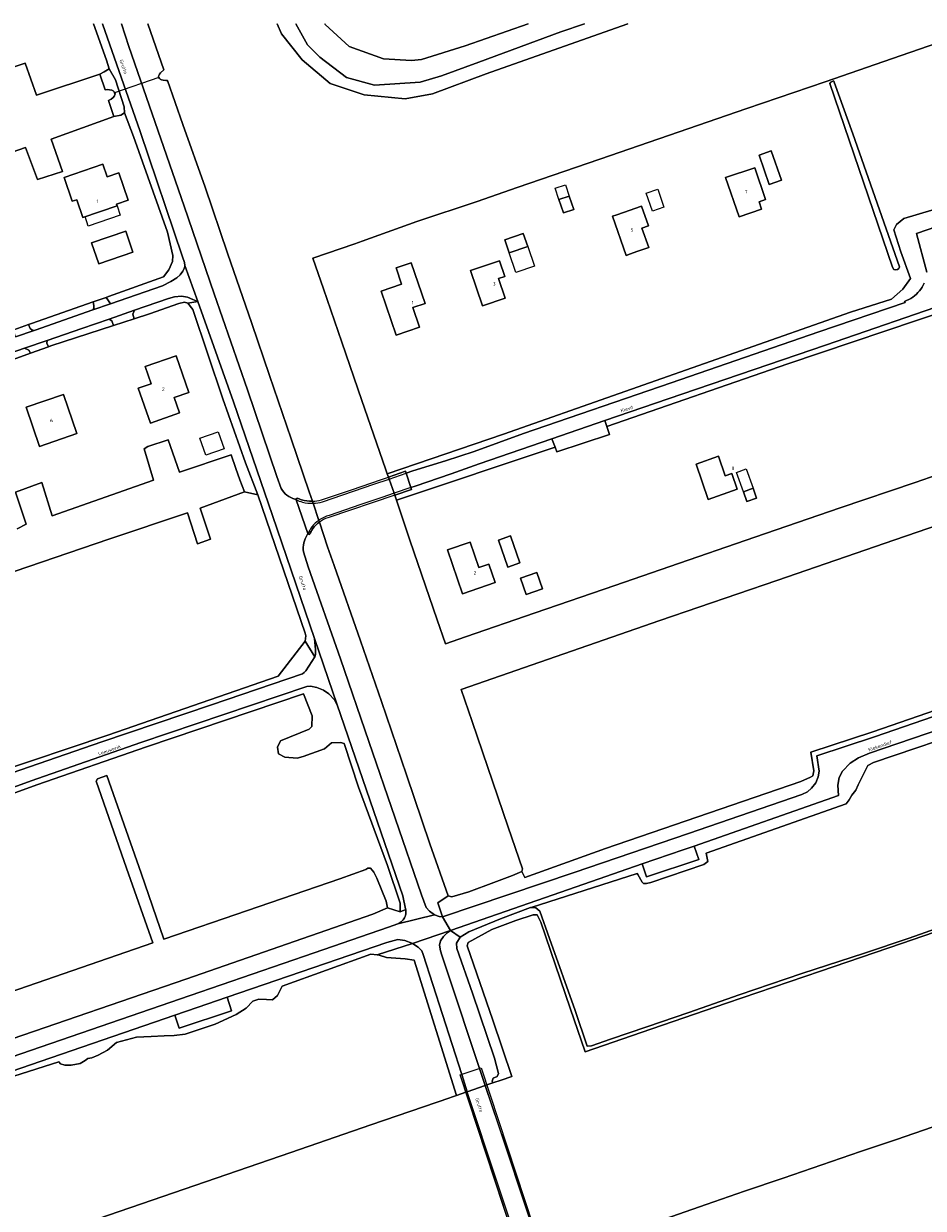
# Model space of a CAD drawing. Header units: metres. Extents: x 264570 to 266133, y 576109 to 577454.
# Tile 117 of 128: x 265338 to 265599, y 577110 to 577454. Entities that reach past the tile are written whole.
import ezdxf
from ezdxf.enums import TextEntityAlignment as Align

# ---------------------------------------------------------------- set-up
doc = ezdxf.new("R2010")
doc.units = ezdxf.units.M
for name, color, linetype, lineweight in [('B-BH-OG-BEBOUWING-G', 252, 'Continuous', 15), ('B-BH-OG-BEBOUWING-T50', 252, 'Continuous', 15), ('B-WE-OG-TOPOGRAFIE-G', 252, 'Continuous', 15)]:
    doc.layers.add(name, color=color, linetype=linetype, lineweight=lineweight)
doc.styles.add('NLCS-ISO-M200-T50', font='NLCS-ISO.ttf', dxfattribs={"height": 1})

msp = doc.modelspace()

# ---------------------------------------------------------------- linework, layer by layer
at = {"layer": 'B-BH-OG-BEBOUWING-G'}
for points in [[(265557.88, 577408.57), (265554.34, 577407.33), (265551.38, 577415.77), (265554.91, 577417.01), (265557.88, 577408.57)], [(265361, 577413.17), (265362.27, 577409.5), (265365.6, 577410.65), (265368.34, 577402.73), (265364.95, 577401.56), (265364.95, 577401.56), (265365.11, 577401.14), (265365.11, 577401.14), (265355.19, 577397.74), (265353.4, 577402.85), (265352.12, 577402.43), (265349.75, 577409.28), (265349.75, 577409.28), (265361, 577413.17)], [(265551.43, 577402.26), (265552.14, 577400.17), (265545.6, 577397.95), (265541.7, 577409.29), (265550.13, 577412.15), (265553.31, 577402.9), (265551.43, 577402.26)], [(265494.64, 577399.02), (265493.32, 577402.93), (265496.29, 577403.93), (265497.61, 577400.03), (265494.64, 577399.02)], [(265512.81, 577386.72), (265508.89, 577398.09), (265510.15, 577398.52), (265512.04, 577399.18), (265517.32, 577401), (265519.29, 577395.3), (265517.42, 577394.65), (265519.37, 577388.99), (265515.97, 577387.81), (265514.09, 577387.16), (265512.81, 577386.72)], [(265357.72, 577390.33), (265367.66, 577393.75), (265369.74, 577387.7), (265369.74, 577387.7), (265359.81, 577384.29), (265359.81, 577384.29), (265357.72, 577390.33)], [(265478.91, 577387.44), (265477.62, 577391.23), (265482.96, 577393.06), (265484.26, 577389.27), (265478.91, 577387.44)], [(265475.75, 577380.01), (265477.68, 577374.34), (265471.13, 577372.11), (265467.66, 577382.3), (265476.06, 577385.16), (265477.6, 577380.64), (265475.75, 577380.01)], [(265441.74, 577376.33), (265447.67, 577378.37), (265446.06, 577383.07), (265450.46, 577384.58), (265454.51, 577372.8), (265450.94, 577371.59), (265452.89, 577365.91), (265446.14, 577363.58), (265441.74, 577376.33)], [(265381.73, 577345.51), (265383.27, 577341.05), (265383.27, 577341.05), (265374.79, 577338.1), (265371.28, 577348.22), (265375, 577349.5), (265373.3, 577354.49), (265373.3, 577354.49), (265382.27, 577357.58), (265382.27, 577357.58), (265385.95, 577346.97), (265381.73, 577345.51)], [(265342.6, 577331.3), (265338.72, 577342.66), (265349.59, 577346.4), (265353.48, 577335.04), (265353.48, 577335.04), (265342.6, 577331.3)], [(265545.05, 577318.94), (265536.59, 577315.93), (265533.1, 577326.14), (265539.59, 577328.44), (265541.53, 577322.78), (265543.45, 577323.44), (265545.05, 577318.94)], [(265546.84, 577318.16), (265549.68, 577319.17), (265550.69, 577316.34), (265547.85, 577315.33), (265546.84, 577318.16)], [(265474.79, 577291.8), (265465.39, 577288.57), (265461.04, 577301.31), (265467.57, 577303.55), (265470.09, 577296.18), (265472.96, 577297.16), (265474.79, 577291.8)], [(265479.31, 577305.36), (265482.02, 577297.54), (265478.52, 577296.33), (265475.81, 577304.14), (265479.31, 577305.36)], [(265483.85, 577288.37), (265482.2, 577293.07), (265486.94, 577294.73), (265488.59, 577290.03), (265483.85, 577288.37)]]:
    msp.add_lwpolyline(points, close=True, dxfattribs=at)
at = {"layer": 'B-WE-OG-TOPOGRAFIE-G'}
for points in [[(265358.28, 577453.93), (265362.03, 577443.34), (265362.85, 577440.81), (265361.34, 577440.01), (265360.12, 577439.33), (265341.73, 577433.23), (265338.45, 577442.52), (265330.85, 577439.92)], [(265360.91, 577453.93), (265371.78, 577422.64), (265384.15, 577386.28), (265384.65, 577384.68), (265384.74, 577383.78), (265384.77, 577383.54), (265384.61, 577382.93), (265384.18, 577382.13), (265383.4, 577381.06), (265382.42, 577380.26), (265380.7, 577379.17), (265378.34, 577377.94), (265363.21, 577372.69), (265362.46, 577373.85), (265361.95, 577374.54), (265362.64, 577374.78), (265378.58, 577380.55), (265380.14, 577382.54), (265381.25, 577384.97), (265381.29, 577386.72), (265379.78, 577393.43), (265369.88, 577421.16), (265367.28, 577428.07), (265367.18, 577429.81), (265364.62, 577437.69), (265362.85, 577440.81), (265362.03, 577443.34), (265358.28, 577453.93)], [(265412.77, 577319.11), (265411.47, 577322.62), (265402.92, 577347.72), (265393.34, 577375.54), (265384.56, 577401.02), (265368.58, 577447.31), (265366.4, 577453.93)], [(265366.4, 577453.93), (265368.58, 577447.31), (265384.56, 577401.02), (265393.34, 577375.54), (265402.92, 577347.72), (265411.47, 577322.62), (265412.77, 577319.11)], [(265658.96, 577327.59), (265590.78, 577304.19), (265556.55, 577292.47), (265522.64, 577280.84), (265487.77, 577268.76), (265464.93, 577260.79), (265468.17, 577251.54), (265478.63, 577220.85), (265482.76, 577208.79), (265482.58, 577208.04), (265479.9, 577206.91), (265474.43, 577204.79), (265467.14, 577202.16), (265462.23, 577200.72), (265461.15, 577200.97), (265455.91, 577216.08), (265449.09, 577236.1), (265441.82, 577257.36), (265435.75, 577274.9), (265428.14, 577296.82), (265426.21, 577302.2), (265423.82, 577309.37), (265423.65, 577309.87), (265421.99, 577314.81), (265421.8, 577315.39), (265420.89, 577318.12), (265415.65, 577333.53), (265409.31, 577351.86), (265404.2, 577366.92), (265397.18, 577387.35), (265390.69, 577406.48), (265384.2, 577424.69), (265379.77, 577437.48), (265379.29, 577437.47), (265378.54, 577437.52), (265378, 577437.64), (265377.64, 577437.84), (265377.43, 577438.05), (265377.23, 577438.33), (265377.19, 577438.43), (265377.17, 577438.63), (265377.21, 577438.91), (265377.39, 577439.28), (265377.72, 577439.68), (265378.71, 577440.53), (265374.07, 577453.93)], [(265374.07, 577453.93), (265378.71, 577440.53), (265377.72, 577439.68), (265377.39, 577439.28), (265377.21, 577438.91), (265377.17, 577438.63), (265377.19, 577438.43), (265377.23, 577438.33), (265377.43, 577438.05), (265377.64, 577437.84), (265378, 577437.64), (265378.54, 577437.52), (265379.29, 577437.47), (265379.77, 577437.48), (265384.2, 577424.69), (265390.69, 577406.48), (265397.18, 577387.35), (265404.2, 577366.92), (265409.31, 577351.86), (265415.65, 577333.53), (265420.89, 577318.12), (265421.8, 577315.39)], [(265378.71, 577440.53), (265374.07, 577453.93)], [(265513.3, 577453.93), (265506.47, 577451.51), (265472.19, 577439.38), (265456.66, 577433.56), (265448.69, 577432.12), (265436.8, 577433.33), (265426.95, 577436.62), (265418.78, 577443.41), (265412.87, 577450.97), (265411.62, 577453.93)], [(265411.62, 577453.93), (265412.87, 577450.97), (265418.78, 577443.41), (265426.95, 577436.62), (265436.8, 577433.33), (265448.69, 577432.12), (265456.66, 577433.56), (265472.19, 577439.38), (265506.47, 577451.51), (265513.3, 577453.93)], [(265417, 577453.93), (265420.37, 577447.84), (265423.97, 577444.19), (265431.71, 577438.31), (265439.84, 577436.09), (265453.1, 577436.97), (265459.23, 577438.8), (265470.04, 577442.76), (265493.86, 577451.54), (265500.74, 577453.93)], [(265420.37, 577447.84), (265417, 577453.93)], [(265450.59, 577443.23), (265442.45, 577443.69), (265432.46, 577447.33), (265425.5, 577453.68), (265425.37, 577453.93)], [(265425.37, 577453.93), (265425.5, 577453.68), (265432.46, 577447.33)], [(265484.41, 577453.93), (265466.13, 577447.55), (265453.46, 577443.54), (265450.59, 577443.23)], [(265466.13, 577447.55), (265484.41, 577453.93)], [(265619.4, 577453.93), (265615.82, 577452.69), (265587.61, 577442.98), (265570.54, 577437.09), (265547.88, 577429.32), (265522.32, 577420.57), (265505.24, 577414.64), (265481.19, 577406.45), (265469.58, 577402.32)], [(265500.74, 577453.93), (265493.86, 577451.54), (265470.04, 577442.76)], [(265615.82, 577452.69), (265587.61, 577442.98), (265570.54, 577437.09), (265547.88, 577429.32), (265522.32, 577420.57), (265505.24, 577414.64), (265481.19, 577406.45), (265469.58, 577402.32), (265452.06, 577396.52), (265436.19, 577390.86), (265434.07, 577390.1), (265421.96, 577385.95), (265425.03, 577377.03), (265430.38, 577361.56), (265436.15, 577344.66), (265442.98, 577324.8), (265443.48, 577323.41), (265443.84, 577322.39), (265444.03, 577321.84), (265445.5, 577317.72), (265445.68, 577317.19), (265445.91, 577316.56), (265446.2, 577315.69), (265450.06, 577304.14), (265457.95, 577280.97), (265460.37, 577274.1), (265466.24, 577276.05), (265486.43, 577283), (265509.56, 577290.99), (265525.53, 577296.44), (265550.15, 577304.95), (265574.9, 577313.47), (265596.67, 577320.85), (265621.19, 577329.34)], [(265618.73, 577404.96), (265593.4, 577397.39), (265591.32, 577395.67), (265590.53, 577394.09), (265592.5, 577387.78), (265595.3, 577379.98), (265593.08, 577376.89), (265589.86, 577374.03), (265577.97, 577370.3), (265477.29, 577334.86), (265443.48, 577323.41), (265442.98, 577324.8), (265436.15, 577344.66), (265430.38, 577361.56), (265425.03, 577377.03), (265421.96, 577385.95), (265434.07, 577390.1), (265436.19, 577390.86), (265452.06, 577396.52), (265469.58, 577402.32), (265481.19, 577406.45), (265505.24, 577414.64), (265522.32, 577420.57), (265547.88, 577429.32), (265570.54, 577437.09), (265587.61, 577442.98), (265615.82, 577452.69)], [(265431.71, 577438.31), (265423.97, 577444.19), (265420.37, 577447.84)], [(265432.46, 577447.33), (265442.45, 577443.69)], [(265453.46, 577443.54), (265466.13, 577447.55)], [(265442.45, 577443.69), (265450.59, 577443.23)], [(265450.59, 577443.23), (265453.46, 577443.54)], [(265330.85, 577439.92), (265338.45, 577442.52), (265341.73, 577433.23), (265360.12, 577439.33), (265361.62, 577434.77), (265362.28, 577434.81), (265362.89, 577434.78), (265363.57, 577434.63), (265363.99, 577434.42), (265364.09, 577434.38), (265364.32, 577434.15), (265364.42, 577433.91), (265364.53, 577433.58), (265364.51, 577433.33), (265364.42, 577433.08), (265364.38, 577432.97), (265364.03, 577432.56), (265363.45, 577432.06), (265362.66, 577431.64), (265364.2, 577426.97), (265346.03, 577420.42), (265349.24, 577411.06), (265342, 577408.78), (265338.51, 577418.03), (265322.73, 577412.53)], [(265360.12, 577439.33), (265341.73, 577433.23), (265338.45, 577442.52), (265330.85, 577439.92)], [(265360.12, 577439.33), (265361.34, 577440.01)], [(265470.04, 577442.76), (265459.23, 577438.8), (265453.1, 577436.97), (265439.84, 577436.09)], [(265377.23, 577438.33), (265364.42, 577433.91)], [(265379.77, 577437.48), (265384.2, 577424.69), (265390.69, 577406.48), (265397.18, 577387.35), (265404.2, 577366.92), (265409.31, 577351.86), (265415.65, 577333.53), (265420.89, 577318.12), (265421.8, 577315.39)], [(265439.84, 577436.09), (265431.71, 577438.31)], [(265322.73, 577412.53), (265338.51, 577418.03), (265342, 577408.78), (265349.24, 577411.06), (265346.03, 577420.42), (265364.2, 577426.97), (265364.2, 577426.97), (265366.2, 577427.42), (265366.2, 577427.42), (265367.28, 577428.07), (265367.28, 577428.07), (265369.88, 577421.16), (265369.88, 577421.16), (265379.78, 577393.43), (265381.29, 577386.72), (265381.29, 577386.72), (265381.25, 577384.97), (265381.25, 577384.97), (265380.14, 577382.54), (265378.58, 577380.55), (265362.64, 577374.78), (265362.64, 577374.78), (265361.95, 577374.54), (265361.95, 577374.54), (265358.23, 577373.23), (265358.23, 577373.23), (265340.31, 577366.94), (265339.46, 577366.65), (265339.46, 577366.65), (265335.15, 577365.17)], [(265322.73, 577412.53), (265338.51, 577418.03), (265342, 577408.78), (265349.24, 577411.06), (265346.03, 577420.42), (265364.2, 577426.97)], [(265364.2, 577426.97), (265366.2, 577427.42)], [(265469.58, 577402.32), (265452.06, 577396.52), (265436.19, 577390.86)], [(265599.32, 577378.69), (265599.04, 577378.09), (265598.71, 577377.51), (265598.35, 577376.96), (265597.95, 577376.43), (265597.51, 577375.93), (265597.04, 577375.46), (265596.54, 577375.02), (265596.01, 577374.62), (265595.46, 577374.26), (265593.64, 577373.37), (265593.76, 577373.05), (265593.76, 577373.05), (265568.72, 577364.51), (265525.89, 577349.73), (265483.03, 577335.05), (265483.03, 577335.05), (265468.78, 577329.87), (265468.78, 577329.87), (265460.4, 577327.17), (265450.98, 577324.28), (265448.98, 577323.53), (265448.98, 577323.53), (265448.81, 577324.09), (265443.84, 577322.39), (265443.84, 577322.39), (265443.48, 577323.41), (265443.48, 577323.41), (265477.29, 577334.86), (265577.97, 577370.3), (265589.86, 577374.03), (265593.08, 577376.89), (265595.3, 577379.98), (265592.5, 577387.78), (265590.53, 577394.09), (265591.32, 577395.67), (265593.4, 577397.39), (265618.73, 577404.96)], [(265620.05, 577400.96), (265597.03, 577393.05), (265600.12, 577381.89)], [(265600.12, 577381.89), (265597.03, 577393.05), (265620.05, 577400.96)], [(265436.19, 577390.86), (265434.07, 577390.1), (265421.96, 577385.95)], [(265421.96, 577385.95), (265425.03, 577377.03), (265430.38, 577361.56), (265436.15, 577344.66), (265442.98, 577324.8), (265443.48, 577323.41)], [(265335.65, 577363.12), (265341.04, 577364.98), (265341.33, 577365.08), (265358.1, 577370.91), (265363.21, 577372.69), (265378.34, 577377.94), (265380.7, 577379.17), (265382.42, 577380.26), (265383.4, 577381.06), (265384.18, 577382.13), (265384.61, 577382.93), (265384.77, 577383.54), (265384.77, 577383.54), (265384.74, 577383.78), (265388.54, 577373.31), (265387.14, 577373.97), (265385.57, 577374.6), (265383.78, 577374.91), (265381.78, 577374.74), (265380.07, 577374.24), (265370.19, 577370.81), (265362.8, 577368.23), (265354.88, 577365.48), (265344.87, 577362.05), (265338.3, 577359.79), (265327.32, 577356.03)], [(265608.28, 577373.64), (265570.64, 577360.69), (265570.64, 577360.69), (265525.01, 577345.11), (265506.63, 577338.82), (265506.63, 577338.82), (265491.29, 577333.56), (265491.29, 577333.56), (265470.17, 577326.29), (265470.17, 577326.29), (265462.06, 577323.39), (265451.66, 577319.76), (265451.66, 577319.76), (265450.39, 577319.36), (265450.39, 577319.36), (265448.98, 577323.53), (265448.98, 577323.53), (265450.98, 577324.28), (265460.4, 577327.17), (265468.78, 577329.87), (265468.78, 577329.87), (265483.03, 577335.05), (265483.03, 577335.05), (265525.89, 577349.73), (265525.89, 577349.73), (265568.72, 577364.51), (265568.72, 577364.51), (265593.76, 577373.05), (265593.76, 577373.05), (265593.64, 577373.37), (265593.64, 577373.37), (265595.46, 577374.26), (265596.01, 577374.62), (265596.01, 577374.62), (265596.54, 577375.02), (265597.04, 577375.46), (265597.04, 577375.46), (265597.51, 577375.93), (265597.95, 577376.43), (265598.35, 577376.96), (265598.71, 577377.51), (265598.71, 577377.51), (265599.04, 577378.09), (265599.04, 577378.09), (265599.32, 577378.69)], [(265327.45, 577353.86), (265340.04, 577358.36), (265340.04, 577358.36), (265345.22, 577360.22), (265345.22, 577360.22), (265345.86, 577360.45), (265345.86, 577360.45), (265364.07, 577366.36), (265364.07, 577366.36), (265370.1, 577368.32), (265370.1, 577368.32), (265374.56, 577369.77), (265374.56, 577369.77), (265383.02, 577372.75), (265384.66, 577373.15), (265385.65, 577372.82), (265385.65, 577372.82), (265387.15, 577371.01), (265395.83, 577345.11), (265402.4, 577326.55), (265405.99, 577317.32), (265405.99, 577317.32), (265402.14, 577318.12), (265402.14, 577318.12), (265400.76, 577321.67), (265399.6, 577324.9), (265398.27, 577328.86), (265383.27, 577323.84), (265379.95, 577333.23), (265374.04, 577331.3), (265372.96, 577330.63), (265375.69, 577321.51), (265346.29, 577311.23), (265343.3, 577320.81), (265335.63, 577318), (265338.73, 577308.8), (265336.18, 577307.44)], [(265606.89, 577371.17), (265559.71, 577355.23), (265507.21, 577337.08), (265507.21, 577337.08), (265506.63, 577338.82), (265506.63, 577338.82), (265525.01, 577345.11), (265570.64, 577360.69), (265608.28, 577373.64)], [(265621.19, 577329.34), (265596.67, 577320.85), (265574.9, 577313.47), (265550.15, 577304.95), (265525.53, 577296.44), (265509.56, 577290.99), (265486.43, 577283), (265466.24, 577276.05), (265460.37, 577274.1), (265457.95, 577280.97), (265450.06, 577304.14), (265446.2, 577315.69), (265492.2, 577331.08), (265492.7, 577329.72), (265507.96, 577334.8), (265507.21, 577337.08), (265559.71, 577355.23), (265606.89, 577371.17)], [(265450.06, 577304.14), (265457.95, 577280.97), (265460.37, 577274.1), (265466.24, 577276.05), (265486.43, 577283), (265509.56, 577290.99), (265525.53, 577296.44), (265550.15, 577304.95), (265574.9, 577313.47), (265596.67, 577320.85), (265621.19, 577329.34), (265625.76, 577331.02), (265621.7, 577343.16), (265623.63, 577343.81), (265641.08, 577349.83), (265665.43, 577358.2), (265681.66, 577363.88), (265683.94, 577364.33), (265685.17, 577363.73)], [(265693.89, 577339.69), (265689.16, 577337.94), (265658.96, 577327.59), (265590.78, 577304.19), (265556.55, 577292.47), (265522.64, 577280.84), (265487.77, 577268.76), (265464.93, 577260.79), (265468.17, 577251.54), (265478.63, 577220.85), (265482.76, 577208.79), (265482.58, 577208.04), (265479.9, 577206.91), (265474.43, 577204.79), (265467.14, 577202.16), (265462.23, 577200.72), (265461.15, 577200.97), (265455.91, 577216.08), (265449.09, 577236.1), (265441.82, 577257.36), (265435.75, 577274.9), (265428.14, 577296.82), (265426.21, 577302.2), (265423.82, 577309.37)], [(265336.18, 577307.44), (265338.73, 577308.8), (265335.63, 577318), (265343.3, 577320.81), (265346.29, 577311.23), (265375.69, 577321.51), (265372.96, 577330.63), (265374.04, 577331.3), (265379.95, 577333.23), (265383.27, 577323.84), (265398.27, 577328.86), (265399.6, 577324.9), (265400.76, 577321.67), (265402.14, 577318.12), (265389.19, 577313.36), (265392.22, 577304.39), (265388.49, 577303.04), (265385.53, 577312.1), (265362.71, 577304.4), (265331.55, 577293.76)], [(265402.14, 577318.12), (265400.76, 577321.67), (265399.6, 577324.9), (265398.27, 577328.86), (265383.27, 577323.84), (265379.95, 577333.23), (265374.04, 577331.3), (265372.96, 577330.63), (265375.69, 577321.51), (265346.29, 577311.23), (265343.3, 577320.81), (265335.63, 577318), (265338.73, 577308.8), (265336.18, 577307.44)], [(265621.1, 577261.17), (265584.39, 577248.54), (265566.43, 577242.63), (265567.29, 577237.2), (265567, 577235.79), (265567, 577235.79), (265566.28, 577235.34), (265566.28, 577235.34), (265563.52, 577234.15), (265506.82, 577214.74), (265483.45, 577206.27), (265483.45, 577206.27), (265482.58, 577208.04), (265482.58, 577208.04), (265482.76, 577208.79), (265478.63, 577220.85), (265478.63, 577220.85), (265468.17, 577251.54), (265468.17, 577251.54), (265464.93, 577260.79), (265487.77, 577268.76), (265522.64, 577280.84), (265556.55, 577292.47), (265556.55, 577292.47), (265590.78, 577304.19), (265658.96, 577327.59)], [(265443.48, 577323.41), (265443.84, 577322.39)], [(265444.03, 577321.84), (265445.5, 577317.72)], [(265331.55, 577293.76), (265362.71, 577304.4), (265385.53, 577312.1), (265388.49, 577303.04), (265392.22, 577304.39), (265389.19, 577313.36), (265402.14, 577318.12), (265405.99, 577317.32), (265419.65, 577277.12), (265419.89, 577276.38), (265419.68, 577274.85), (265411.88, 577264.67), (265362.48, 577247.54), (265328.98, 577236.32)], [(265331.55, 577293.76), (265362.71, 577304.4), (265385.53, 577312.1), (265388.49, 577303.04), (265392.22, 577304.39), (265389.19, 577313.36), (265402.14, 577318.12)], [(265445.68, 577317.19), (265445.91, 577316.56), (265446.2, 577315.69)], [(265416.73, 577316.02), (265417.11, 577315.86), (265420.48, 577306.02), (265420.32, 577305.69)], [(265421.99, 577314.81), (265423.65, 577309.87)], [(265446.2, 577315.69), (265450.06, 577304.14)], [(265568.86, 577237.17), (265568.17, 577241.57), (265584.89, 577247.07), (265621.6, 577259.71), (265654.51, 577270.81), (265684.62, 577281.33)], [(265323.92, 577232.95), (265360.7, 577245.59), (265392.52, 577256.34), (265418.92, 577265.37), (265419.42, 577265.71), (265419.86, 577266.26), (265422.49, 577270.24), (265422.72, 577271), (265422.7, 577272.4), (265422.44, 577275.61), (265429.01, 577256.35), (265429.01, 577256.35), (265428.23, 577257.83), (265426.53, 577259.54), (265425.02, 577260.62), (265423.08, 577261.43), (265421.22, 577261.77), (265420.19, 577261.68), (265372.03, 577245.41), (265340.17, 577234.34), (265314.85, 577225.17)], [(265328.98, 577236.32), (265362.48, 577247.54), (265411.88, 577264.67), (265419.68, 577274.85), (265419.68, 577274.85), (265422.49, 577270.24), (265422.49, 577270.24), (265419.86, 577266.26), (265419.42, 577265.71), (265418.92, 577265.37), (265392.52, 577256.34), (265360.7, 577245.59), (265323.92, 577232.95)], [(265314.85, 577225.17), (265340.17, 577234.34), (265372.03, 577245.41), (265420.19, 577261.68), (265421.22, 577261.77), (265423.08, 577261.43), (265425.02, 577260.62), (265426.53, 577259.54), (265428.23, 577257.83), (265429.01, 577256.35), (265448.08, 577201.01), (265448.85, 577197.21), (265448.89, 577196.96), (265447.27, 577196.33), (265447.24, 577198.81), (265443.54, 577209.72), (265435.16, 577232.44), (265431, 577245.11), (265429.99, 577245.4), (265427.37, 577245.32), (265425.35, 577243.58), (265419.12, 577241.38), (265417.34, 577240.89), (265413.82, 577241.22), (265411.97, 577242.17), (265411.65, 577244.13), (265412.53, 577245.93), (265420.84, 577249.27), (265421.61, 577250.11), (265421.71, 577253.15), (265419.2, 577259.59), (265373.69, 577244.22), (265341.84, 577233.15), (265316.52, 577223.98)], [(265316.52, 577223.98), (265341.84, 577233.15), (265373.69, 577244.22), (265419.2, 577259.59), (265421.71, 577253.15), (265421.61, 577250.11), (265420.84, 577249.27), (265412.53, 577245.93), (265411.65, 577244.13), (265411.97, 577242.17), (265413.82, 577241.22), (265417.34, 577240.89), (265419.12, 577241.38), (265425.35, 577243.58), (265427.37, 577245.32), (265429.99, 577245.4), (265431, 577245.11), (265435.16, 577232.44), (265443.54, 577209.72), (265447.24, 577198.81), (265447.27, 577196.33), (265447.27, 577196.31), (265443.6, 577197.49), (265443.21, 577199.42), (265440.47, 577206.07), (265439.59, 577207.84), (265438.7, 577209.01), (265437.88, 577208.95), (265437.26, 577208.56), (265429.78, 577205.87), (265403, 577196.75), (265378.68, 577188.4), (265372.08, 577207.55), (265362.13, 577235.82), (265359.48, 577234.88), (265359.01, 577234.26), (265367.9, 577208.98), (265375.45, 577187.35), (265328.71, 577171.21)], [(265621.6, 577259.71), (265584.89, 577247.07), (265568.17, 577241.57), (265568.86, 577237.17), (265568.52, 577235.48), (265567.83, 577233.74), (265566.58, 577232.2), (265565.47, 577231.16), (265563.76, 577230.38), (265530.89, 577219.03), (265497.75, 577207.7), (265459.55, 577194.88), (265459.55, 577194.88), (265458.21, 577198.91), (265461.15, 577200.97), (265461.15, 577200.97), (265462.23, 577200.72), (265467.14, 577202.16), (265474.43, 577204.79), (265479.9, 577206.91), (265482.58, 577208.04), (265482.58, 577208.04), (265483.45, 577206.27), (265483.45, 577206.27), (265506.82, 577214.74), (265563.52, 577234.15), (265566.28, 577235.34), (265567, 577235.79), (265567, 577235.79), (265567.29, 577237.2), (265566.43, 577242.63), (265584.39, 577248.54), (265621.1, 577261.17)], [(265615.46, 577250.11), (265584.61, 577239.59), (265582.98, 577238.77), (265580.13, 577233.18), (265579.47, 577231.65), (265578.3, 577230.12), (265577.5, 577228.78), (265576.71, 577227.62), (265536.03, 577213.31), (265536.57, 577210.88), (265535.39, 577210.02), (265520.04, 577204.81), (265518.76, 577204.52), (265517.91, 577204.56), (265517.43, 577204.89), (265516.18, 577207.11), (265516.03, 577207.4), (265485.28, 577197.54), (265485.12, 577197.54), (265476.39, 577194.3), (265467.23, 577190.5), (265464.68, 577188.96), (265461.88, 577190.88), (265500.51, 577204.35), (265517.52, 577210.2), (265518.78, 577206.5), (265533.96, 577211.54), (265532.59, 577215.4), (265574.47, 577230.03), (265574.23, 577233.08), (265574.63, 577235.29), (265575.58, 577237.12), (265577.81, 577239.41), (265580.29, 577240.96), (265583.44, 577242.38), (265616.63, 577253.7)], [(265616.63, 577253.7), (265583.44, 577242.38)], [(265607.24, 577193.01), (265594.9, 577188.73), (265582.02, 577184.35), (265563.77, 577178.41), (265545.63, 577172.21), (265531.03, 577167.11), (265518.83, 577162.99), (265508.3, 577159.37), (265502.74, 577157.48), (265501.51, 577157.36), (265498, 577167.68), (265490.59, 577188.59), (265487.8, 577196.51), (265486.67, 577197.5), (265485.28, 577197.54), (265516.03, 577207.4), (265516.18, 577207.11), (265517.43, 577204.89), (265517.91, 577204.56), (265518.76, 577204.52), (265520.04, 577204.81), (265535.39, 577210.02), (265536.57, 577210.88), (265536.03, 577213.31), (265576.71, 577227.62), (265577.5, 577228.78), (265578.3, 577230.12), (265579.47, 577231.65), (265580.13, 577233.18), (265582.98, 577238.77), (265584.61, 577239.59), (265615.46, 577250.11)], [(265583.44, 577242.38), (265580.29, 577240.96), (265577.81, 577239.41)], [(265577.81, 577239.41), (265575.58, 577237.12)], [(265328.71, 577171.21), (265375.45, 577187.35), (265367.9, 577208.98), (265359.01, 577234.26), (265359.48, 577234.88), (265362.13, 577235.82), (265372.08, 577207.55), (265378.68, 577188.4), (265403, 577196.75), (265429.78, 577205.87), (265437.26, 577208.56), (265437.88, 577208.95), (265438.7, 577209.01), (265439.59, 577207.84), (265440.47, 577206.07), (265443.21, 577199.42), (265443.6, 577197.49), (265439.29, 577195.67), (265385.03, 577176.82), (265331.54, 577158.46)], [(265328.71, 577171.21), (265375.45, 577187.35), (265367.9, 577208.98), (265359.01, 577234.26), (265359.48, 577234.88), (265362.13, 577235.82), (265372.08, 577207.55), (265378.68, 577188.4), (265403, 577196.75), (265429.78, 577205.87), (265437.26, 577208.56), (265437.88, 577208.95), (265438.7, 577209.01), (265439.59, 577207.84), (265440.47, 577206.07), (265443.21, 577199.42), (265443.6, 577197.49)], [(265566.58, 577232.2), (265567.83, 577233.74), (265568.52, 577235.48), (265568.86, 577237.17)], [(265575.58, 577237.12), (265574.63, 577235.29), (265574.23, 577233.08)], [(265574.23, 577233.08), (265574.47, 577230.03), (265532.59, 577215.4)], [(265563.76, 577230.38), (265565.47, 577231.16), (265566.58, 577232.2)], [(265459.55, 577194.88), (265497.75, 577207.7), (265530.89, 577219.03), (265563.76, 577230.38)], [(265532.59, 577215.4), (265529.35, 577214.26), (265517.52, 577210.2)], [(265517.52, 577210.2), (265500.51, 577204.35)], [(265500.51, 577204.35), (265461.88, 577190.88)], [(265331.54, 577158.46), (265385.03, 577176.82), (265439.29, 577195.67), (265439.29, 577195.67), (265443.6, 577197.49), (265443.6, 577197.49), (265447.27, 577196.31), (265447.27, 577196.33), (265447.27, 577196.33), (265448.89, 577196.96), (265448.89, 577196.96), (265448.91, 577196.83), (265448.94, 577196.45), (265448.93, 577196.07), (265448.88, 577195.69), (265448.79, 577195.32), (265448.67, 577194.96), (265448.52, 577194.61), (265448.33, 577194.28), (265448.1, 577193.97), (265447.85, 577193.68), (265447.57, 577193.42), (265447.27, 577193.19), (265446.95, 577192.99), (265446.6, 577192.82), (265446.6, 577192.82), (265443.88, 577191.83), (265443.88, 577191.83), (265422.34, 577184.45), (265386.36, 577172.09), (265334.4, 577154.21)], [(265443.6, 577197.49), (265439.29, 577195.67)], [(265618.08, 577195.88), (265592.68, 577187.13), (265569.18, 577179.16), (265541.94, 577169.79), (265517.16, 577161.29), (265500.97, 577155.7), (265496.6, 577168.36), (265488.11, 577193.3), (265487.03, 577195.47), (265485.84, 577195.42), (265480.78, 577193.78), (265473.89, 577191.19), (265467.01, 577187.4), (265466.67, 577186.5), (265474.1, 577164.86), (265479.62, 577148.52), (265476.55, 577147.53), (265476.55, 577147.53), (265474.15, 577146.71), (265473.97, 577147.24), (265474.28, 577148.07), (265475.45, 577148.61), (265475.83, 577149.39), (265474.61, 577153.84), (265468.27, 577172.73), (265463.72, 577185.72), (265463.6, 577187.21), (265464.68, 577188.96), (265467.23, 577190.5), (265476.39, 577194.3), (265485.12, 577197.54), (265485.28, 577197.54), (265486.67, 577197.5), (265487.8, 577196.51), (265490.59, 577188.59), (265498, 577167.68), (265501.51, 577157.36), (265502.74, 577157.48), (265508.3, 577159.37), (265518.83, 577162.99), (265531.03, 577167.11), (265545.63, 577172.21), (265563.77, 577178.41), (265582.02, 577184.35), (265594.9, 577188.73), (265607.24, 577193.01)], [(265118.79, 577098.03), (265185.33, 577120.93), (265189.07, 577109.52), (265259.73, 577133.86), (265331.54, 577158.46), (265385.03, 577176.82), (265439.29, 577195.67)], [(265334.4, 577154.21), (265386.36, 577172.09), (265386.36, 577172.09), (265422.34, 577184.45), (265422.34, 577184.45), (265443.88, 577191.83), (265443.88, 577191.83), (265446.6, 577192.82), (265446.6, 577192.82), (265457.21, 577195.42), (265457.21, 577195.42), (265458.59, 577194.94), (265459.55, 577194.88), (265459.55, 577194.88), (265461.88, 577190.88), (265461.88, 577190.88), (265450.8, 577187.14), (265450.8, 577187.14), (265450.67, 577187.22), (265448.64, 577188.02), (265446.58, 577188.29), (265446.58, 577188.29), (265443.39, 577187.44), (265443.39, 577187.44), (265397.03, 577171.53), (265397.03, 577171.53), (265388.36, 577168.56), (265388.36, 577168.56), (265381.91, 577166.34), (265381.91, 577166.34), (265339.98, 577151.94), (265292.56, 577135.63)], [(265461.88, 577190.88), (265459.55, 577194.88)], [(265489.28, 577094.88), (265471.92, 577145.94), (265472.39, 577146.1), (265474.15, 577146.71), (265476.55, 577147.53), (265479.62, 577148.52), (265474.1, 577164.86), (265466.67, 577186.5), (265467.01, 577187.4), (265473.89, 577191.19), (265480.78, 577193.78), (265485.84, 577195.42), (265487.03, 577195.47), (265488.11, 577193.3), (265496.6, 577168.36), (265500.97, 577155.7), (265517.16, 577161.29), (265541.94, 577169.79), (265569.18, 577179.16), (265592.68, 577187.13), (265618.08, 577195.88)], [(265292.56, 577135.63), (265339.98, 577151.94), (265381.91, 577166.34), (265381.91, 577166.34), (265383.12, 577162.57), (265383.12, 577162.57), (265398.29, 577167.62), (265397.03, 577171.53), (265397.03, 577171.53), (265443.39, 577187.44), (265446.58, 577188.29), (265448.64, 577188.02), (265450.67, 577187.22), (265450.8, 577187.14), (265450.8, 577187.14), (265440.55, 577183.83), (265440.55, 577183.83), (265438.76, 577184.08), (265438.76, 577184.08), (265412.99, 577174.81), (265412.67, 577173.96), (265411.67, 577172.04), (265411.67, 577172.04), (265410.26, 577170.84), (265408.51, 577170.87), (265406.27, 577171.02), (265404.56, 577170.44), (265404.56, 577170.44), (265402.59, 577168.41), (265402.59, 577168.41), (265399.66, 577166.51), (265393.62, 577163.75), (265393.62, 577163.75), (265384.85, 577160.84), (265381.69, 577160.46), (265381.69, 577160.46), (265378.78, 577160.38), (265375.02, 577160.19), (265375.02, 577160.19), (265370.77, 577160.01), (265370.77, 577160.01), (265364.93, 577158.4), (265362.35, 577156.19), (265362.35, 577156.19), (265359.6, 577154.71), (265357.78, 577154.01), (265356.68, 577153.79), (265356.68, 577153.79), (265355.83, 577153.19), (265355.83, 577153.19), (265354.42, 577152.36), (265351.8, 577151.85), (265349.99, 577151.88), (265349.99, 577151.88), (265348.66, 577152.26), (265348.24, 577152.81), (265324.13, 577145.16)], [(265324.13, 577145.16), (265348.24, 577152.81), (265348.66, 577152.26), (265349.99, 577151.88), (265351.8, 577151.85), (265354.42, 577152.36), (265355.83, 577153.19), (265356.68, 577153.79), (265357.78, 577154.01), (265359.6, 577154.71), (265362.35, 577156.19), (265364.93, 577158.4), (265370.77, 577160.01), (265375.02, 577160.19), (265378.78, 577160.38), (265381.69, 577160.46), (265384.85, 577160.84), (265393.62, 577163.75), (265399.66, 577166.51), (265402.59, 577168.41), (265404.56, 577170.44), (265406.27, 577171.02), (265408.51, 577170.87), (265410.26, 577170.84), (265411.67, 577172.04), (265412.67, 577173.96), (265412.99, 577174.81), (265438.76, 577184.08), (265440.55, 577183.83), (265441.18, 577183.74), (265443.29, 577183.1), (265448.74, 577182.66), (265451.34, 577182.32), (265463.62, 577143.09), (265462.17, 577142.59), (265462.17, 577142.59), (265461.66, 577142.42), (265438.71, 577134.51), (265415.57, 577126.5), (265322.3, 577094.51)], [(265461.66, 577142.42), (265438.71, 577134.51), (265415.57, 577126.5), (265322.3, 577094.51), (265250.2, 577069.74), (265235.67, 577064.8)], [(265322.3, 577094.51), (265415.57, 577126.5), (265438.71, 577134.51), (265461.66, 577142.42), (265462.17, 577142.59), (265463.62, 577143.09), (265466.31, 577144.01), (265483.19, 577092.83)], [(265601.64, 577133.83), (265591.23, 577130.31), (265580.82, 577126.78), (265569.62, 577122.94), (265558.41, 577119.11), (265547.21, 577115.27), (265536.01, 577111.43), (265518.06, 577105.18)], [(265518.06, 577105.18), (265536.01, 577111.43), (265547.21, 577115.27), (265558.41, 577119.11), (265569.62, 577122.94), (265580.82, 577126.78), (265591.23, 577130.31), (265601.64, 577133.83)]]:
    msp.add_lwpolyline(points, dxfattribs=at)
for points in [[(265420.32, 577305.69, 0.166694), (265419.18, 577300.77), (265419.18, 577300.77), (265420.59, 577296.4), (265429.91, 577269.67), (265438.14, 577245.7), (265453.46, 577201.23), (265454.83, 577197.62), (265455.79, 577196.5), (265457.21, 577195.42), (265446.6, 577192.82), (265446.95, 577192.99), (265447.27, 577193.19), (265447.57, 577193.42), (265447.85, 577193.68), (265448.1, 577193.97), (265448.33, 577194.28), (265448.52, 577194.61), (265448.67, 577194.96), (265448.79, 577195.32), (265448.88, 577195.69), (265448.93, 577196.07), (265448.94, 577196.45), (265448.91, 577196.83), (265448.89, 577196.96), (265448.85, 577197.21), (265448.08, 577201.01), (265429.01, 577256.35), (265422.44, 577275.61), (265410.21, 577311.3), (265398.9, 577344.25), (265388.54, 577373.31), (265384.74, 577383.78), (265384.65, 577384.68), (265384.15, 577386.28), (265371.78, 577422.64), (265360.91, 577453.93)], [(265416.73, 577316.02, -0.213031), (265412.77, 577319.11)], [(265412.77, 577319.11, 0.213031), (265416.73, 577316.02)], [(265418.65, 577315.84, -0.036008), (265417.34, 577316.35)], [(265421.8, 577315.39, -0.081021), (265418.65, 577315.84)]]:
    msp.add_lwpolyline(points, format="xyb", dxfattribs=at)
for points in [[(265362.66, 577431.64), (265363.45, 577432.06), (265364.03, 577432.56), (265364.38, 577432.97), (265364.42, 577433.08), (265364.51, 577433.33), (265364.53, 577433.58), (265364.42, 577433.91), (265364.32, 577434.15), (265364.09, 577434.38), (265363.99, 577434.42), (265363.57, 577434.63), (265362.89, 577434.78), (265362.28, 577434.81), (265361.62, 577434.77), (265360.12, 577439.33), (265361.34, 577440.01), (265362.85, 577440.81), (265364.62, 577437.69), (265367.18, 577429.81), (265367.28, 577428.07), (265366.2, 577427.42), (265364.2, 577426.97), (265362.66, 577431.64)], [(265573.13, 577437.23), (265573.23, 577436.92), (265578.62, 577421.97), (265592.15, 577383.38), (265591.99, 577382.94), (265591.53, 577382.63), (265591.1, 577382.56), (265590.49, 577382.66), (265590.14, 577383.31), (265571.94, 577436.58), (265572.21, 577437.01), (265572.96, 577437.32), (265573.13, 577437.23)], [(265571.94, 577436.58), (265590.14, 577383.31), (265590.49, 577382.66), (265591.1, 577382.56), (265591.53, 577382.63), (265591.99, 577382.94), (265592.15, 577383.38), (265578.62, 577421.97), (265573.23, 577436.92), (265573.13, 577437.23), (265572.96, 577437.32), (265572.21, 577437.01), (265571.94, 577436.58)], [(265551.38, 577415.77), (265554.34, 577407.33), (265557.88, 577408.57), (265554.91, 577417.01), (265551.38, 577415.77)], [(265355.19, 577397.74), (265365.11, 577401.14), (265364.95, 577401.56), (265368.34, 577402.73), (265365.6, 577410.65), (265362.27, 577409.5), (265361, 577413.17), (265349.75, 577409.28), (265352.12, 577402.43), (265353.4, 577402.85), (265355.19, 577397.74)], [(265541.7, 577409.29), (265545.6, 577397.95), (265552.14, 577400.17), (265551.43, 577402.26), (265553.31, 577402.9), (265550.13, 577412.15), (265541.7, 577409.29)], [(265493.32, 577402.93), (265492.22, 577406.18), (265495.2, 577407.18), (265496.29, 577403.93), (265493.32, 577402.93)], [(265521.99, 577405.96), (265523.79, 577400.72), (265520.46, 577399.57), (265518.66, 577404.81), (265521.99, 577405.96)], [(265497.61, 577400.03), (265496.29, 577403.93), (265493.32, 577402.93), (265494.64, 577399.02), (265497.61, 577400.03)], [(265365.11, 577401.14), (265366.04, 577398.42), (265356.77, 577395.24), (265355.84, 577397.96), (265365.11, 577401.14)], [(265519.29, 577395.3), (265517.32, 577401), (265512.04, 577399.18), (265510.15, 577398.52), (265508.89, 577398.09), (265512.81, 577386.72), (265514.09, 577387.16), (265515.97, 577387.81), (265519.37, 577388.99), (265517.42, 577394.65), (265519.29, 577395.3)], [(265359.81, 577384.29), (265369.74, 577387.7), (265367.66, 577393.75), (265357.72, 577390.33), (265359.81, 577384.29)], [(265484.26, 577389.27), (265482.96, 577393.06), (265477.62, 577391.23), (265478.91, 577387.44), (265484.26, 577389.27)], [(265484.26, 577389.27), (265486.22, 577383.6), (265480.83, 577381.75), (265478.91, 577387.44), (265484.26, 577389.27)], [(265477.6, 577380.64), (265476.06, 577385.16), (265467.66, 577382.3), (265471.13, 577372.11), (265477.68, 577374.34), (265475.75, 577380.01), (265477.6, 577380.64)], [(265454.51, 577372.8), (265450.46, 577384.58), (265446.06, 577383.07), (265447.67, 577378.37), (265441.74, 577376.33), (265446.14, 577363.58), (265452.89, 577365.91), (265450.94, 577371.59), (265454.51, 577372.8)], [(265370.19, 577370.81), (265380.07, 577374.24), (265380.07, 577374.24), (265381.78, 577374.74), (265381.78, 577374.74), (265383.78, 577374.91), (265385.57, 577374.6), (265387.14, 577373.97), (265388.54, 577373.31), (265388.54, 577373.31), (265385.65, 577372.82), (265385.65, 577372.82), (265384.66, 577373.15), (265383.02, 577372.75), (265374.56, 577369.77), (265370.1, 577368.32), (265370.1, 577368.32), (265369.67, 577369.65), (265370.19, 577370.81)], [(265358.23, 577373.23), (265358.39, 577372.21), (265358.4, 577371.32), (265358.1, 577370.91), (265358.1, 577370.91), (265341.33, 577365.08), (265341.33, 577365.08), (265341.04, 577364.98), (265341.04, 577364.98), (265340.36, 577365.14), (265339.91, 577365.51), (265339.46, 577366.65), (265339.46, 577366.65), (265340.31, 577366.94), (265358.23, 577373.23)], [(265358.4, 577371.32), (265358.39, 577372.21), (265358.39, 577372.21), (265358.23, 577373.23), (265358.23, 577373.23), (265361.95, 577374.54), (265361.95, 577374.54), (265362.46, 577373.85), (265362.46, 577373.85), (265363.21, 577372.69), (265363.21, 577372.69), (265358.1, 577370.91), (265358.1, 577370.91), (265358.4, 577371.32)], [(265422.49, 577270.24), (265419.68, 577274.85), (265419.68, 577274.85), (265419.89, 577276.38), (265419.65, 577277.12), (265405.99, 577317.32), (265405.99, 577317.32), (265402.4, 577326.55), (265395.83, 577345.11), (265387.15, 577371.01), (265385.65, 577372.82), (265385.65, 577372.82), (265388.54, 577373.31), (265388.54, 577373.31), (265398.9, 577344.25), (265410.21, 577311.3), (265422.44, 577275.61), (265422.44, 577275.61), (265422.7, 577272.4), (265422.72, 577271), (265422.49, 577270.24)], [(265344.87, 577362.05), (265354.88, 577365.48), (265354.88, 577365.48), (265362.8, 577368.23), (265362.8, 577368.23), (265363.56, 577367.77), (265364.07, 577366.36), (265364.07, 577366.36), (265345.86, 577360.45), (265345.22, 577360.22), (265345.22, 577360.22), (265344.75, 577361.26), (265344.87, 577362.05)], [(265362.8, 577368.23), (265370.19, 577370.81), (265370.19, 577370.81), (265369.67, 577369.65), (265369.67, 577369.65), (265370.1, 577368.32), (265370.1, 577368.32), (265364.07, 577366.36), (265364.07, 577366.36), (265363.56, 577367.77), (265362.8, 577368.23)], [(265339.46, 577366.65), (265339.91, 577365.51), (265339.91, 577365.51), (265340.36, 577365.14), (265340.36, 577365.14), (265341.04, 577364.98), (265341.04, 577364.98), (265335.65, 577363.12), (265335.65, 577363.12), (265335.39, 577364.08), (265335.39, 577364.08), (265335.15, 577365.17), (265335.15, 577365.17), (265339.46, 577366.65)], [(265344.87, 577362.05), (265344.75, 577361.26), (265344.75, 577361.26), (265345.22, 577360.22), (265345.22, 577360.22), (265340.04, 577358.36), (265340.04, 577358.36), (265339.55, 577359.28), (265338.3, 577359.79), (265338.3, 577359.79), (265344.87, 577362.05)], [(265327.45, 577353.86), (265327.16, 577354.86), (265327.32, 577356.03), (265327.32, 577356.03), (265338.3, 577359.79), (265338.3, 577359.79), (265339.55, 577359.28), (265340.04, 577358.36), (265340.04, 577358.36), (265327.45, 577353.86)], [(265374.79, 577338.1), (265383.27, 577341.05), (265381.73, 577345.51), (265385.95, 577346.97), (265382.27, 577357.58), (265373.3, 577354.49), (265375, 577349.5), (265371.28, 577348.22), (265374.79, 577338.1)], [(265353.48, 577335.04), (265349.59, 577346.4), (265338.72, 577342.66), (265342.6, 577331.3), (265353.48, 577335.04)], [(265507.21, 577337.08), (265507.96, 577334.8), (265492.7, 577329.72), (265492.2, 577331.08), (265492.2, 577331.08), (265491.29, 577333.56), (265491.29, 577333.56), (265506.63, 577338.82), (265506.63, 577338.82), (265507.21, 577337.08)], [(265390.86, 577328.75), (265389.15, 577333.69), (265394.44, 577335.53), (265396.16, 577330.59), (265390.86, 577328.75)], [(265470.17, 577326.29), (265491.29, 577333.56), (265491.29, 577333.56), (265492.2, 577331.08), (265492.2, 577331.08), (265446.2, 577315.69), (265446.2, 577315.69), (265445.91, 577316.56), (265445.68, 577317.19), (265445.68, 577317.19), (265450.58, 577318.86), (265450.39, 577319.36), (265450.39, 577319.36), (265451.66, 577319.76), (265462.06, 577323.39), (265470.17, 577326.29)], [(265536.59, 577315.93), (265545.05, 577318.94), (265543.45, 577323.44), (265541.53, 577322.78), (265539.59, 577328.44), (265533.1, 577326.14), (265536.59, 577315.93)], [(265445.5, 577317.72), (265444.03, 577321.84), (265444.03, 577321.84), (265443.84, 577322.39), (265443.84, 577322.39), (265448.81, 577324.09), (265448.98, 577323.53), (265448.98, 577323.53), (265450.39, 577319.36), (265450.39, 577319.36), (265450.58, 577318.86), (265450.58, 577318.86), (265445.68, 577317.19), (265445.68, 577317.19), (265445.5, 577317.72)], [(265450.39, 577319.36), (265445.5, 577317.72), (265445.5, 577317.72), (265444.03, 577321.84), (265444.03, 577321.84), (265448.98, 577323.53), (265448.98, 577323.53), (265450.39, 577319.36)], [(265549.68, 577319.17), (265546.84, 577318.16), (265544.84, 577323.79), (265547.68, 577324.8), (265549.68, 577319.17)], [(265443.84, 577322.39), (265444.03, 577321.84)], [(265417.34, 577316.35), (265417.11, 577315.86), (265416.73, 577316.02)], [(265445.5, 577317.72), (265445.68, 577317.19)], [(265549.68, 577319.17), (265546.84, 577318.16), (265547.85, 577315.33), (265550.69, 577316.34), (265549.68, 577319.17)], [(265421.8, 577315.39), (265421.99, 577314.81)], [(265423.65, 577309.87), (265423.82, 577309.37)], [(265474.79, 577291.8), (265472.96, 577297.16), (265470.09, 577296.18), (265467.57, 577303.55), (265461.04, 577301.31), (265465.39, 577288.57), (265474.79, 577291.8)], [(265475.81, 577304.14), (265478.52, 577296.33), (265482.02, 577297.54), (265479.31, 577305.36), (265475.81, 577304.14)], [(265482.2, 577293.07), (265483.85, 577288.37), (265488.59, 577290.03), (265486.94, 577294.73), (265482.2, 577293.07)], [(265533.96, 577211.54), (265518.78, 577206.5), (265518.78, 577206.5), (265517.52, 577210.2), (265517.52, 577210.2), (265529.35, 577214.26), (265532.59, 577215.4), (265532.59, 577215.4), (265533.96, 577211.54)], [(265466.72, 577144.15), (265465.11, 577149.19), (265453.98, 577183.94), (265453.5, 577185.05), (265452.5, 577186.09), (265450.8, 577187.14), (265461.88, 577190.88), (265460.9, 577190.28), (265459.86, 577189.13), (265459, 577187.91), (265458.72, 577186.62), (265458.99, 577185.04), (265459.37, 577183.75), (265471.92, 577145.94), (265466.72, 577144.15)], [(265472.39, 577146.1), (265471.92, 577145.94), (265459.37, 577183.75), (265458.99, 577185.04), (265458.72, 577186.62), (265459, 577187.91), (265459.86, 577189.13), (265460.9, 577190.28), (265461.88, 577190.88), (265464.68, 577188.96), (265463.6, 577187.21), (265463.72, 577185.72), (265468.27, 577172.73), (265474.61, 577153.84), (265475.83, 577149.39), (265475.45, 577148.61), (265474.28, 577148.07), (265473.97, 577147.24), (265474.15, 577146.71), (265472.39, 577146.1)], [(265466.72, 577144.15), (265466.31, 577144.01), (265463.62, 577143.09), (265451.34, 577182.32), (265448.74, 577182.66), (265443.29, 577183.1), (265441.18, 577183.74), (265440.55, 577183.83), (265450.8, 577187.14), (265452.5, 577186.09), (265453.5, 577185.05), (265453.98, 577183.94), (265465.11, 577149.19), (265466.72, 577144.15)], [(265397.03, 577171.53), (265398.29, 577167.62), (265383.12, 577162.57), (265381.91, 577166.34), (265381.91, 577166.34), (265388.36, 577168.56), (265397.03, 577171.53)], [(265484.8, 577087.94), (265464.65, 577149.04), (265470.75, 577151.05), (265490.9, 577089.95), (265484.8, 577087.94)], [(265466.72, 577144.15), (265471.92, 577145.94), (265488.9, 577094.76), (265489.54, 577092.82), (265490.54, 577089.83), (265485.3, 577088.1), (265484.31, 577091.09), (265466.72, 577144.15)]]:
    msp.add_lwpolyline(points, close=True, dxfattribs=at)
for points in [[(265421.8, 577315.39, 0.066491), (265424.4, 577315.8), (265424.4, 577315.8), (265433.15, 577318.75), (265441.88, 577321.71), (265443.84, 577322.39), (265443.84, 577322.39), (265444.03, 577321.84), (265444.03, 577321.84), (265445.5, 577317.72), (265445.5, 577317.72), (265445.68, 577317.19), (265445.68, 577317.19), (265426.29, 577310.6), (265426.29, 577310.6, 0.083387), (265423.82, 577309.37), (265423.82, 577309.37), (265423.65, 577309.87), (265423.65, 577309.87), (265421.99, 577314.81), (265421.99, 577314.81), (265421.8, 577315.39)], [(265421.99, 577314.81, 0.068159), (265424.71, 577315.28), (265424.71, 577315.28), (265439.66, 577320.35), (265444.03, 577321.84), (265444.03, 577321.84), (265445.5, 577317.72), (265445.5, 577317.72), (265441.91, 577316.51), (265435.87, 577314.46), (265426.66, 577311.3), (265426.66, 577311.3, 0.087807), (265423.65, 577309.87), (265423.65, 577309.87), (265421.99, 577314.81)], [(265418.65, 577315.84, 0.081021), (265421.8, 577315.39), (265421.8, 577315.39), (265421.99, 577314.81), (265421.99, 577314.81), (265423.65, 577309.87), (265423.65, 577309.87), (265423.82, 577309.37), (265423.82, 577309.37, 0.079946), (265421.93, 577307.48), (265421.93, 577307.48, 0.059995), (265420.97, 577305.74), (265420.97, 577305.74), (265420.48, 577306.02), (265420.48, 577306.02), (265417.11, 577315.86), (265417.11, 577315.86), (265417.34, 577316.35), (265417.34, 577316.35, 0.036008), (265418.65, 577315.84)], [(265418.91, 577315.17, 0.076901), (265421.99, 577314.81), (265421.99, 577314.81), (265423.65, 577309.87), (265423.65, 577309.87, 0.069685), (265421.72, 577308.04), (265421.72, 577308.04, 0.061932), (265420.48, 577306.02), (265420.48, 577306.02), (265417.11, 577315.86), (265417.11, 577315.86, 0.04783), (265418.91, 577315.17)], [(265421.93, 577307.48, -0.079946), (265423.82, 577309.37), (265423.82, 577309.37), (265426.21, 577302.2), (265428.14, 577296.82), (265435.75, 577274.9), (265441.82, 577257.36), (265441.82, 577257.36), (265449.09, 577236.1), (265449.09, 577236.1), (265455.91, 577216.08), (265455.91, 577216.08), (265461.15, 577200.97), (265461.15, 577200.97), (265458.21, 577198.91), (265459.55, 577194.88), (265459.55, 577194.88), (265458.59, 577194.94), (265458.59, 577194.94), (265457.21, 577195.42), (265457.21, 577195.42), (265455.79, 577196.5), (265455.79, 577196.5), (265454.83, 577197.62), (265454.83, 577197.62), (265453.46, 577201.23), (265453.46, 577201.23), (265438.14, 577245.7), (265438.14, 577245.7), (265429.91, 577269.67), (265429.91, 577269.67), (265420.59, 577296.4), (265420.59, 577296.4), (265419.18, 577300.77), (265419.18, 577300.77, -0.166694), (265420.32, 577305.69), (265420.32, 577305.69), (265420.48, 577306.02), (265420.48, 577306.02), (265420.97, 577305.74), (265420.97, 577305.74, -0.059995), (265421.93, 577307.48)]]:
    msp.add_lwpolyline(points, format="xyb", close=True, dxfattribs=at)

# ---------------------------------------------------------------- texts
at = {"layer": 'B-BH-OG-BEBOUWING-T50', "style": 'NLCS-ISO-M200-T50'}
for s, p in [('7', (265547.66, 577405.2)), ('1', (265359.46, 577402.42)), ('5', (265514.54, 577394.07)), ('3', (265474.55, 577378.47)), ('1', (265450.91, 577373.04)), ('2', (265378.54, 577347.92)), ('6', (265346.1, 577338.85)), ('8', (265543.82, 577324.96)), ('2', (265468.98, 577294.65))]:
    msp.add_text(s, height=1, dxfattribs=at).set_placement(p, align=Align.MIDDLE)
at = {"layer": 'B-WE-OG-TOPOGRAFIE-G', "style": 'NLCS-ISO-M200-T50'}
for s, rotation, p in [('Grutto', 289.1, (265366.98, 577441.45)), ('Kievit', 18.9, (265513.07, 577342.21)), ('Grutto', 288.9, (265418.99, 577291.69)), ('Leeuwerik', 19.1, (265362.9, 577243.27)), ('Kiekendief', 18.9, (265586.52, 577244.46)), ('Grutto', 288.4, (265470.19, 577140.27))]:
    msp.add_text(s, height=1, rotation=rotation, dxfattribs=at).set_placement(p, align=Align.MIDDLE)

doc.saveas('drawing.dxf')
